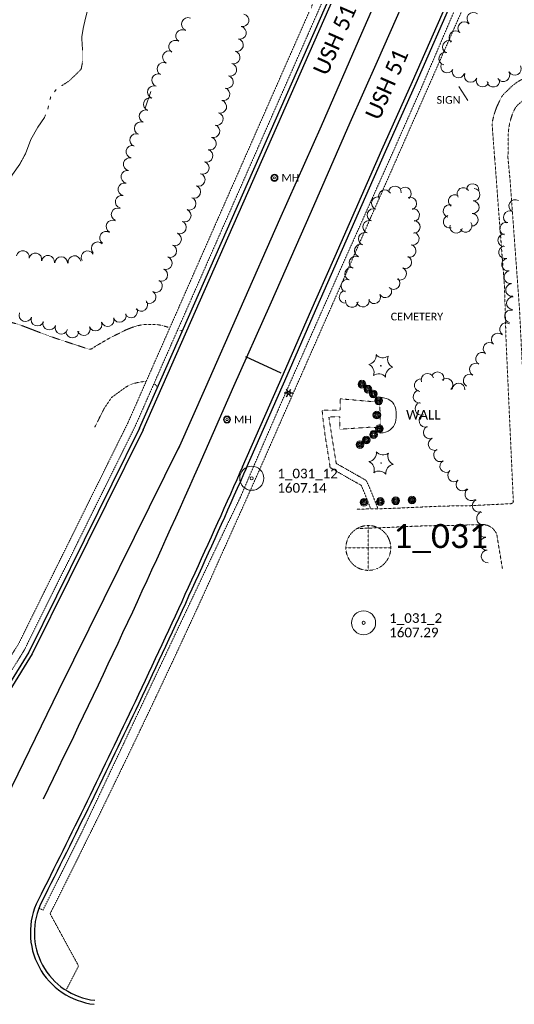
# Model space of a CAD drawing. Extents: x 386237 to 390135, y 96958 to 113752.
# Tile 3 of 116: x 387013 to 387322, y 96998 to 97612. Entities that reach past the tile are written whole.
import ezdxf
from ezdxf.enums import TextEntityAlignment as Align

# ---------------------------------------------------------------- set-up
doc = ezdxf.new("R2010")
doc.units = 0
doc.header["$MEASUREMENT"] = 0
for name, pattern in [('Wisdot3', [0.1875, 0.125, -0.0625]), ('Wisdot5', [0.1, 0.05, -0.05]), ('Wisdot6', [0.375, 0.125, -0.0625, 0.03125, -0.0625, 0.03125, -0.0625])]:
    doc.linetypes.add(name, pattern=pattern)
for name, color, linetype, lineweight in [('E_AREA', 51, 'Wisdot3', 18), ('E_DWY', 51, 'Wisdot3', 18), ('E_LAND_Vegetation', 81, 'Continuous', 18), ('E_LTG', 21, 'Continuous', 25), ('E_MAP_Limits', 81, 'Wisdot3', 18), ('E_MAP_PassPoints', 41, 'Continuous', 18), ('E_MISCPROP', 31, 'Continuous', 18), ('E_MISCPROP_Railing', 31, 'Continuous', 18), ('E_PATH_Sidewalk', 51, 'Wisdot5', 18), ('E_RDWY', 21, 'Continuous', 25), ('E_RDWY_C_and_G', 21, 'Continuous', 25), ('E_RDWY_Name', 21, 'Continuous', 18), ('E_RDWY_PavtEdge', 201, 'Continuous', 25), ('E_SGN', 21, 'Continuous', 18), ('E_UTL_MH', 31, 'Continuous', 18), ('E_WAL', 41, 'Continuous', 25), ('E_WTR', 131, 'Wisdot6', 18), ('E_WTR_Elevations', 131, 'Continuous', 18)]:
    doc.layers.add(name, color=color, linetype=linetype, lineweight=lineweight)
doc.styles.add('CalibriLight', font='calibril.ttf')

# ---------------------------------------------------------------- blocks, each defined once
blk = doc.blocks.new('PP_8')
at = {"layer": 'E_MAP_PassPoints', "lineweight": 0}
for radius in [7.5, 0.96]:
    blk.add_circle((0, 0), radius, dxfattribs=at)
blk = doc.blocks.new('PHOTOC')
at = {"layer": 'E_MAP_Limits', "lineweight": 0}
for p, q in [((0.12, 14.06), (0.06, -13.8)), ((-13.79, 0.03), (14.12, 0.01))]:
    blk.add_line(p, q, dxfattribs=at)
blk.add_circle((0.17, 0.03), 14, dxfattribs=at)
blk = doc.blocks.new('CEM')
at = {"color": 0, "linetype": 'ByBlock', "lineweight": -2, "transparency": 16777216, "style": 'CalibriLight'}
blk.add_text('CEMETERY', height=12, dxfattribs=at).set_placement((0, 0), align=Align.MIDDLE_CENTER)
blk = doc.blocks.new('LPOL')
at = {"color": 0, "linetype": 'ByBlock', "lineweight": -2, "transparency": 16777216}
for p, q in [((-4, 0), (-1.5, 0)), ((-0.75, 1.3), (-2, 3.46)), ((0.75, 1.3), (2, 3.46)), ((1.5, 0), (4, 0)), ((-2, -3.46), (-0.75, -1.3)), ((2, -3.46), (0.75, -1.3))]:
    blk.add_line(p, q, dxfattribs=at)
for radius in [1.5, 1.5, 1.5, 0.125]:
    blk.add_circle((0, 0), radius, dxfattribs=at)
blk = doc.blocks.new('MH')
at = {"color": 0, "linetype": 'ByBlock', "lineweight": -2, "transparency": 16777216}
for radius in [5, 4, 1.5]:
    blk.add_circle((0, 0), radius, dxfattribs=at)
at = {"color": 0, "linetype": 'ByBlock', "lineweight": -2, "transparency": 16777216, "style": 'CalibriLight'}
blk.add_text('MH', height=10.8, dxfattribs=at).set_placement((10, 0), align=Align.MIDDLE_LEFT)
blk = doc.blocks.new('CTRE')
at = {"color": 0, "linetype": 'ByBlock', "lineweight": -2, "transparency": 16777216}
blk.add_circle((0, 0), 0.223, dxfattribs=at)
for centre, start, end in [((-11.97, 8.96), 280.2067, 5.97162), ((1.81, 14.92), 220.21132, 305.97623), ((-13.83, -5.9), 340.21132, 65.97623), ((13.83, 5.89), 160.21133, 245.97624), ((-1.81, -14.93), 40.21133, 125.97624)]:
    blk.add_arc(centre, 7.87, start, end, dxfattribs=at)
at = {"color": 0, "linetype": 'ByBlock', "lineweight": -2, "transparency": 16777216, "extrusion": (0, 0, -1)}
blk.add_arc((-12.03, -9.04), 7.87, 354.07279, 79.74889, dxfattribs=at)
blk = doc.blocks.new('POLE')
at = {"color": 0, "linetype": 'ByBlock', "lineweight": -2, "transparency": 16777216}
for radius in [4.46, 3.35, 2.23, 1.12]:
    blk.add_circle((0, 0), radius, dxfattribs=at)
blk = doc.blocks.new('SIGN')
at = {"color": 0, "linetype": 'ByBlock', "lineweight": -2, "transparency": 16777216, "style": 'CalibriLight'}
blk.add_text('SIGN', height=12, dxfattribs=at).set_placement((0, 0), align=Align.MIDDLE_CENTER)

msp = doc.modelspace()

# ---------------------------------------------------------------- linework, layer by layer
at = {"layer": 'E_DWY', "flags": 128}
for points in [[(387309.74, 97525.71), (387308.07, 97547.55), (387309.34, 97552.83), (387310.85, 97557.31), (387313.96, 97563.86), (387315.46, 97565.82), (387320.83, 97570.93), (387322.52, 97572.23), (387323.88, 97573.24), (387326.41, 97574.7), (387328.13, 97575.49), (387328.92, 97575.97), (387330.01, 97576.61), (387331.81, 97577.61), (387333.51, 97578.44), (387335.21, 97579.16), (387337.93, 97580.15), (387340.18, 97581), (387342.53, 97581.58), (387344.75, 97581.88), (387346.81, 97582.04), (387350.48, 97582.09), (387352.44, 97582.1), (387354.68, 97582.22), (387356.89, 97582.48), (387358.56, 97582.59), (387360.75, 97582.54), (387364.35, 97582.61), (387366.67, 97582.85), (387368.24, 97582.99), (387383.4, 97583.33), (387406.22, 97583.4), (387429.79, 97583.13), (387446.63, 97584.84), (387458.38, 97585.76), (387469.34, 97586.27), (387476.16, 97586.55), (387480.37, 97586.67), (387483.18, 97586.81), (387486.16, 97587.12), (387488.67, 97587.44), (387489.73, 97587.58), (387491.46, 97587.98), (387493.55, 97588.45), (387495.6, 97589.01), (387498.27, 97590.04), (387503.12, 97591.84), (387506.7, 97593.1), (387509.48, 97594.15), (387512.41, 97595.22), (387514.97, 97595.99), (387516.68, 97596.7), (387518.75, 97597.73), (387521.21, 97599.26), (387523.44, 97600.5), (387525.06, 97601.26), (387525.7, 97601.61), (387526.8, 97602.14), (387529.43, 97603.06), (387531.46, 97602.37), (387533.66, 97600.8), (387535.04, 97599.75), (387535.82, 97598.74), (387536.62, 97596.46), (387536.48, 97595.19), (387535.93, 97592.69), (387535.71, 97590.74)], [(387433.27, 97507.88), (387432.33, 97535.76), (387431.32, 97547.1), (387430.04, 97554.42), (387428.06, 97558.68), (387426.43, 97560.76), (387425.07, 97562.38), (387423.54, 97563.94), (387422.06, 97565.13), (387419.79, 97566.62), (387418.27, 97567.34), (387415.39, 97568.4), (387412.45, 97568.95), (387409.57, 97569.45), (387406.51, 97569.62), (387403.55, 97569.62), (387400.44, 97569.42), (387397.06, 97569.32), (387393.39, 97569.27), (387389.14, 97569.21), (387384.28, 97569.14), (387379.99, 97569.07), (387375.48, 97568.86), (387372.06, 97568.6), (387368.77, 97568.5), (387364.96, 97568.5), (387362.4, 97568.57), (387359.71, 97568.68), (387356.71, 97568.77), (387354.06, 97568.92), (387351.29, 97569.09), (387349.91, 97569.11), (387347.81, 97569.04), (387345.47, 97568.81), (387343.09, 97568.53), (387340.29, 97568.08), (387337.67, 97567.34), (387334.78, 97566.3), (387332.27, 97565.09), (387330.53, 97564.16), (387328.56, 97562.74), (387324.43, 97559.17), (387323.45, 97558.14), (387322.75, 97557.16), (387322.25, 97556.35), (387321.24, 97554.4), (387320.28, 97551.71), (387319.54, 97549.22), (387318.99, 97546.91), (387318.59, 97544.63), (387318.34, 97542.56), (387318.17, 97541.33), (387318.04, 97525.65)], [(387309.74, 97525.71), (387315.91, 97444.57), (387316.82, 97412.46), (387321.4, 97311.27), (387321.15, 97310.9), (387320.81, 97310.53), (387320.41, 97310.25), (387320.08, 97310.12), (387292.12, 97308.73)], [(387318.04, 97525.65), (387319.27, 97512.9), (387325.26, 97431.05), (387331.23, 97311.53), (387331.4, 97311.03), (387331.65, 97310.78), (387331.97, 97310.74), (387332.36, 97310.73), (387332.89, 97310.68), (387364.88, 97312.63)], [(386970.12, 97390.54), (386977.58, 97405.11), (386979.52, 97409.37), (386984.79, 97416.6), (386985.97, 97416.82), (386986.98, 97416.68), (386988.55, 97416.2), (386990.35, 97415.59), (386992.61, 97414.85), (386994.47, 97414.2), (386996.45, 97413.33), (386997.76, 97412.75), (386998.55, 97412.54), (386998.98, 97412.91), (386999.74, 97414.39), (387000.94, 97416.98), (387001.87, 97419.41), (387002.82, 97421.67), (387003.43, 97422.97), (387003.92, 97423.76), (387004.55, 97423.96), (387006.32, 97423.76), (387008.36, 97423.09), (387010.13, 97422.59), (387011.46, 97422.25), (387012.59, 97421.92), (387032.45, 97414.35), (387055.81, 97406.67), (387056.79, 97406.45), (387058.01, 97406.71), (387059.03, 97407.43), (387061.5, 97408.98), (387069.46, 97413.56), (387079.25, 97418.45), (387083.08, 97420.01), (387086.19, 97421.03), (387089.06, 97421.63), (387090.28, 97421.9), (387094.38, 97421.96), (387098.42, 97421.98), (387101.83, 97421.33), (387104.52, 97420.57), (387105.88, 97420.22)], [(387112.83, 97418.32), (387114.73, 97417.89)], [(387091.99, 97386.33), (387090.84, 97386.33), (387088.94, 97386.14), (387086.2, 97385.55), (387084.46, 97385.13), (387082.51, 97384.52), (387081.28, 97383.91), (387079.39, 97382.87), (387079.06, 97382.63), (387070.44, 97376.35), (387065.86, 97369.54), (387059.95, 97357.8)], [(387099.29, 97382.9), (387097.27, 97384.84), (387097.15, 97384.9)], [(387223.61, 97306.67), (387243.76, 97307.08), (387260.36, 97307.84), (387275.74, 97308.53), (387285.03, 97308.74), (387292.12, 97308.73)], [(387224.36, 97294.61), (387243.17, 97295.29), (387260.94, 97296.11)], [(387260.94, 97296.11), (387273.69, 97296.42), (387284.32, 97296.45), (387291.54, 97296.71), (387293.7, 97296.94)], [(387293.68, 97296.94), (387302.06, 97296.99), (387304.03, 97296.82), (387305.54, 97296.55), (387307.09, 97295.63), (387308.19, 97294.94), (387309.12, 97293.99), (387310.62, 97292), (387311.13, 97290.83), (387311.33, 97289.02), (387314.59, 97269.58)]]:
    msp.add_lwpolyline(points, dxfattribs=at)
at = {"layer": 'E_LAND_Vegetation'}
msp.add_line((387094.91, 97567.35), (387091.46, 97557.01), dxfattribs=at)
for centre, radius, start, end in [((387152.19, 97611.73), 3.99, 258.48704, 78.47172), ((387296.48, 97612.68), 4.01, 49.38845, 229.37313), ((387118.15, 97609.47), 3.99, 66.77008, 246.75476), ((387290.79, 97606.79), 4.01, 44.57864, 224.56331), ((387114.58, 97601.96), 3.99, 56.76673, 236.75141), ((387150.56, 97603.95), 3.99, 257.7269, 77.71158), ((387285.28, 97601.1), 4.01, 46.99896, 226.98364), ((387110.21, 97595.29), 3.99, 56.76673, 236.75141), ((387148.74, 97596.29), 3.99, 255.11689, 75.10156), ((387281.16, 97595.05), 4.01, 63.97181, 243.95649), ((387106.36, 97588.63), 3.99, 63.99655, 243.98123), ((387146.69, 97588.58), 3.99, 255.11689, 75.10156), ((387278.91, 97587.85), 4.01, 75.96549, 255.95016), ((387102.86, 97581.46), 3.99, 63.99655, 243.98123), ((387144.61, 97580.91), 3.99, 254.48485, 74.46953), ((387280.08, 97582.91), 4.01, 152.96322, 332.94789), ((387099.66, 97574.42), 3.99, 70.29885, 250.28353), ((387287.13, 97579.86), 4.01, 161.76613, 341.75081), ((387294.8, 97577.06), 4.01, 157.70041, 337.68509), ((387315.17, 97577.53), 4.01, 211.73142, 31.7161), ((387322.3, 97581.46), 4.01, 208.30881, 28.29349), ((387142.47, 97573.23), 3.99, 254.32929, 74.31396), ((387302.16, 97574.2), 4.01, 160.92779, 340.91247), ((387308.95, 97574.1), 4.01, 188.87059, 8.85527), ((387096.97, 97566.91), 3.99, 70.29885, 250.28353), ((387140.32, 97565.56), 3.99, 254.32929, 74.31396), ((387094.45, 97559.39), 3.99, 71.55862, 251.54329), ((387138.28, 97557.81), 3.99, 255.40991, 75.39459), ((387091.69, 97551.79), 3.99, 68.13578, 248.12045), ((387136.21, 97550.16), 3.99, 254.13392, 74.1186), ((387088.72, 97544.39), 3.99, 68.13578, 248.12045), ((387085.89, 97537.01), 3.99, 70.23326, 250.21793), ((387134.03, 97542.49), 3.99, 254.13392, 74.1186), ((387131.88, 97534.8), 3.99, 254.50584, 74.49052), ((387083.47, 97529.75), 3.99, 78.68456, 258.66924), ((387129.71, 97527.17), 3.99, 253.38648, 73.37115), ((387081.91, 97521.94), 3.99, 78.68456, 258.66924), ((387127.38, 97519.62), 3.99, 251.31398, 71.29865), ((387080.34, 97514.12), 3.99, 78.68456, 258.66924), ((387078.57, 97506.28), 3.99, 76.89141, 256.87609), ((387124.84, 97512.13), 3.99, 249.55937, 69.54405), ((387122.06, 97504.69), 3.99, 248.72794, 68.71262), ((387241.21, 97501.96), 3.94, 27.63213, 207.61681), ((387247.47, 97504.38), 3.94, 356.90562, 176.89029), ((387253.63, 97503.63), 3.94, 309.28285, 129.26753), ((387290.15, 97503.44), 3.92, 33.37335, 213.35802), ((387296, 97505.86), 3.92, 355.89225, 175.87693), ((387296.64, 97502.94), 3.92, 265.69492, 85.6796), ((387076.77, 97498.51), 3.99, 76.94096, 256.92564), ((387119.16, 97497.3), 3.99, 247.60689, 67.59156), ((387236.73, 97497.65), 3.94, 70.14298, 250.12766), ((387257.07, 97497.44), 3.94, 290.21388, 110.19856), ((387284.76, 97499.01), 3.92, 55.68324, 235.66792), ((387296.05, 97495.12), 3.92, 265.69492, 85.6796), ((387322.59, 97495.82), 3.97, 59.49445, 239.47913), ((387074.28, 97490.62), 3.99, 67.91035, 247.89503), ((387116.12, 97489.93), 3.99, 247.60689, 67.59156), ((387234.06, 97490.24), 3.94, 70.14298, 250.12766), ((387258.84, 97490.18), 3.94, 279.83044, 99.81512), ((387281.53, 97492.74), 3.92, 74.84939, 254.83407), ((387319.26, 97488.88), 3.97, 65.73214, 245.71682), ((387071.08, 97483.05), 3.99, 61.0886, 241.07328), ((387113.11, 97482.54), 3.99, 247.91517, 67.89985), ((387231.38, 97482.83), 3.94, 70.14298, 250.12766), ((387259.23, 97482.8), 3.94, 267.55003, 87.53471), ((387281.59, 97486.1), 3.92, 104.93834, 284.92302), ((387291.57, 97483.45), 3.92, 214.30417, 34.28884), ((387295.46, 97487.3), 3.92, 265.69492, 85.6796), ((387316.91, 97481.68), 3.97, 75.03258, 255.01726), ((387067.02, 97476.01), 3.99, 56.82703, 236.8117), ((387228.7, 97475.42), 3.94, 70.14298, 250.12766), ((387285.7, 97482.84), 3.92, 165.1523, 345.13697), ((387061.83, 97469.44), 3.99, 45.26259, 225.24727), ((387110.11, 97475.15), 3.99, 247.91517, 67.89985), ((387258.62, 97475.42), 3.94, 255.12167, 75.10634), ((387315.76, 97474.46), 3.97, 90.25561, 270.24029), ((387015.08, 97464.05), 3.99, 349.07943, 169.06411), ((387055.46, 97463.86), 3.99, 30.21906, 210.20374), ((387107.11, 97467.76), 3.99, 247.91517, 67.89985), ((387226.03, 97468.02), 3.94, 70.14298, 250.12766), ((387256.6, 97467.8), 3.94, 255.12167, 75.10634), ((387316.29, 97467.04), 3.97, 102.66333, 282.648), ((387022.89, 97462.51), 3.99, 348.76708, 168.75176), ((387030.82, 97461.06), 3.99, 351.07008, 171.05475), ((387038.98, 97460.26), 3.99, 357.85302, 177.8377), ((387047.28, 97460.82), 3.99, 7.98405, 187.96872), ((387104.28, 97460.23), 3.99, 249.98042, 69.9651), ((387222.85, 97460.57), 3.94, 63.69959, 243.68426), ((387253.91, 97460.78), 3.94, 245.85754, 65.84222), ((387318.02, 97459.25), 3.97, 101.14151, 281.12619), ((387101.48, 97452.87), 3.99, 247.11994, 67.10462), ((387220.07, 97453.5), 3.94, 71.56454, 251.54921), ((387250.69, 97453.59), 3.94, 245.85754, 65.84222), ((387319.55, 97451.47), 3.97, 101.14151, 281.12619), ((387098.2, 97445.93), 3.99, 239.56263, 59.54731), ((387217.67, 97446.1), 3.94, 74.21648, 254.20116), ((387246.59, 97447.74), 3.94, 225.67588, 45.66056), ((387094.16, 97439.06), 3.99, 239.56263, 59.54731), ((387216.64, 97439.08), 3.94, 93.22153, 273.20621), ((387241.46, 97442.62), 3.94, 208.63005, 28.61472), ((387320.57, 97443.44), 3.97, 96.54914, 276.53381), ((387089, 97434.15), 3.99, 218.69285, 38.67753), ((387220.53, 97436.56), 3.94, 172.65438, 352.63906), ((387227.46, 97436.8), 3.94, 195.14167, 15.12634), ((387234.54, 97438.85), 3.94, 208.63005, 28.61472), ((387321.14, 97435.19), 3.97, 86.89924, 266.88392), ((387082.63, 97430.12), 3.99, 207.76709, 27.75177), ((387319.94, 97427.02), 3.97, 76.98453, 256.96921), ((387016.65, 97427.79), 3.99, 159.56721, 339.55189), ((387024.16, 97425.02), 3.99, 158.72518, 338.70986), ((387068, 97424.7), 3.99, 198.63983, 18.62451), ((387075.52, 97427.28), 3.99, 199.40207, 19.38675), ((387031.61, 97422.48), 3.99, 161.47893, 341.46361), ((387039.16, 97419.95), 3.99, 161.67952, 341.6642), ((387053.01, 97419.03), 3.99, 201.05729, 21.04197), ((387060.42, 97421.92), 3.99, 201.60829, 21.59297), ((387316.83, 97418.98), 3.97, 56.7395, 236.72418), ((387045.97, 97417.6), 3.99, 182.25118, 2.23586), ((387311.64, 97412.55), 3.97, 46.75687, 226.74154), ((387306.56, 97406.7), 3.97, 51.56981, 231.55448), ((387301.94, 97400.51), 3.97, 57.19312, 237.1778), ((387297.95, 97393.83), 3.97, 61.07816, 241.06284), ((387263.56, 97384.04), 3.97, 80.48909, 260.47377), ((387267.86, 97387.38), 3.97, 19.57482, 199.5595), ((387274.11, 97388.38), 3.97, 338.13684, 158.12151), ((387279.65, 97384.26), 3.97, 314.20185, 134.18652), ((387294.12, 97386.9), 3.97, 61.3574, 241.34208), ((387287.21, 97381.3), 3.97, 356.84612, 176.8308), ((387262.85, 97376.85), 3.97, 98.16122, 278.1459), ((387263.96, 97369.37), 3.97, 108.22008, 288.20476), ((387266.46, 97361.88), 3.97, 109.10647, 289.09115), ((387269.16, 97354.57), 3.97, 112.73743, 292.72211), ((387272.26, 97347.31), 3.97, 113.6464, 293.63107), ((387275.58, 97340.35), 3.97, 119.31487, 299.29954), ((387279.52, 97333.52), 3.97, 120.73402, 300.7187), ((387284.4, 97327.77), 3.97, 130.70511, 310.68978), ((387289.61, 97322.07), 3.97, 136.1752, 316.15987), ((387295.19, 97315.93), 3.97, 125.38346, 305.36814), ((387299.7, 97308.88), 3.97, 112.02333, 292.008), ((387302.41, 97301), 3.97, 99.99165, 279.97632), ((387303.88, 97293.07), 3.97, 96.12034, 276.10502), ((387304.63, 97285.14), 3.97, 95.12432, 275.10899), ((387305.34, 97277.24), 3.97, 95.12432, 275.10899)]:
    msp.add_arc(centre, radius, start, end, dxfattribs=at)
at = {"layer": 'E_MISCPROP_Railing', "flags": 128}
msp.add_lwpolyline([(387237.87, 97376.55), (387239.47, 97376.39), (387241.17, 97376), (387242.13, 97375.7), (387243.23, 97375.26), (387244.27, 97374.71), (387245.08, 97374.1), (387245.94, 97373.35), (387246.79, 97372.19), (387247.39, 97371.02), (387247.76, 97369.84), (387247.98, 97368.79), (387248.14, 97367.27), (387248.19, 97365.56), (387248.15, 97363.83), (387248.02, 97362.28), (387247.73, 97360.99), (387247.13, 97359.42), (387246.49, 97358.33), (387245.5, 97357.15), (387244.52, 97356.24), (387243.12, 97355.41), (387241.5, 97354.73), (387240.19, 97354.4), (387239.01, 97354.24), (387238.13, 97354.11), (387238, 97354.08)], dxfattribs=at)
at = {"layer": 'E_PATH_Sidewalk', "lineweight": 15}
msp.add_line((387240.43, 97710.12), (387085.26, 97358.55), dxfattribs=at)
at = {"layer": 'E_PATH_Sidewalk', "flags": 128}
for points in [[(387291.86, 97839.04), (387080.72, 97360.65), (387080.74, 97360.69), (387076.61, 97352.34)], [(387150.87, 97314.03), (387161.65, 97339.08), (387177.32, 97375.04), (387195.54, 97416.14), (387214.6, 97458.98), (387246.87, 97531.01), (387263.98, 97569.68), (387290.79, 97632.27), (387301.7, 97657.45), (387308.09, 97671.65)], [(387232.35, 97306.85), (387230.23, 97312.25), (387226.51, 97321.35), (387226.25, 97321.67), (387219.61, 97325.33), (387210.97, 97330.32), (387206.94, 97332.66), (387206.37, 97336.88), (387203.83, 97352.46), (387202.35, 97364.36), (387201.98, 97368.48), (387213.12, 97368.5), (387213.24, 97370.43), (387213.3, 97375.55), (387234.8, 97373.66), (387237.98, 97374.83), (387238.36, 97356.57), (387236.64, 97357.49), (387236.43, 97357.55), (387232.42, 97357.86), (387212.96, 97356.54), (387213.1, 97359.09), (387213.09, 97364.29), (387206.18, 97364.18), (387208.31, 97350.41), (387210.78, 97335.23), (387220.65, 97329.64), (387229.48, 97324.6), (387231.59, 97320.11), (387236.89, 97306.94)], [(387085.3, 97358.63), (387041.59, 97270.37), (387038.91, 97265), (387018.85, 97224.72), (387016.31, 97219.31), (386963.42, 97133.81), (386924.96, 97057.74), (386927.63, 97056.39)], [(387150.87, 97314.03), (387133.79, 97278.43), (387052.01, 97105.4), (387027.6, 97056.49), (387025.1, 97057.75)]]:
    msp.add_lwpolyline(points, dxfattribs=at)
for points in [[(387312.96, 97671.38), (387160.23, 97325.32), (387129.58, 97257.07, -0.009759), (387032.06, 97054.24), (387049.87, 97021.64), (387042.08, 97006.59)], [(387076.61, 97352.34), (387012.63, 97223.14), (386958.98, 97136.11), (386920.51, 97060.03, -0.209354), (386877.24, 97024.87), (386853.4, 97028.5), (386850.76, 97014.86)]]:
    msp.add_lwpolyline(points, format="xyb", dxfattribs=at)
at = {"layer": 'E_RDWY', "flags": 128}
for points in [[(387152.25, 97333.03), (387177.78, 97391.13), (387194.11, 97428.4), (387210.14, 97464.66), (387239.28, 97530.88), (387258.32, 97573.6), (387282.37, 97628.16), (387301.81, 97671.88)], [(387154.53, 97332.03), (387180.07, 97390.13), (387196.4, 97427.39), (387212.43, 97463.65), (387241.56, 97529.86), (387260.61, 97572.59), (387284.66, 97627.15), (387304.09, 97670.87)]]:
    msp.add_lwpolyline(points, dxfattribs=at)
at = {"layer": 'E_RDWY_C_and_G'}
for p, q in [((387090.24, 97356.21), (387301.27, 97834.35)), ((387154.14, 97401.92), (387176.21, 97391.82))]:
    msp.add_line(p, q, dxfattribs=at)
at = {"layer": 'E_RDWY_C_and_G', "lineweight": 25, "flags": 128}
msp.add_lwpolyline([(387087.96, 97357.22), (387298.94, 97835.25)], dxfattribs=at)
at = {"layer": 'E_RDWY_C_and_G', "flags": 128}
for points in [[(387088, 97357.32), (387018.74, 97217.54), (386966.02, 97132.3), (386927.62, 97056.36, -0.316375), (386848.63, 97015.01, -0.316375)], [(387090.24, 97356.21), (387020.93, 97216.32), (386968.2, 97131.08), (386929.85, 97055.22, -0.316408), (386848.31, 97012.53, -15.292508)], [(387152.25, 97333.03), (387150.62, 97329.56, -0.006839), (387085.14, 97186.52, -0.005983), (387024.55, 97062.67, 0.522035), (387059.65, 96997.7, 0.380961)], [(387154.51, 97331.97), (387152.9, 97328.53, -0.006838), (387087.4, 97185.45, -0.005983), (387026.78, 97061.54, 0.522035), (387059.93, 97000.18, 0.522035)]]:
    msp.add_lwpolyline(points, format="xyb", dxfattribs=at)
at = {"layer": 'E_RDWY_PavtEdge', "flags": 128}
for points in [[(387492.05, 98206.62), (387462.11, 98137.97), (387432.92, 98071.66), (387400.37, 97997.76), (387371.64, 97932.67), (387346.75, 97875.94), (387318.01, 97810.76), (387294.62, 97757.77), (387272.28, 97707.22), (387246.84, 97649.67), (387226.56, 97603.54), (387201.27, 97545.75), (387175.35, 97487.35), (387150.62, 97431.19), (387129.1, 97382.66), (387111.99, 97344.05)], [(387499.79, 98183.07), (387476.82, 98131.48), (387447.56, 98064.88), (387423.29, 98009.88), (387403.68, 97965.97), (387386.32, 97926.49), (387364.3, 97876.37), (387340.9, 97823.48), (387316.29, 97767.68), (387289.76, 97707.02), (387263.19, 97647.04), (387236.4, 97586.02), (387219.31, 97547.69), (387195.08, 97492.33), (387169.24, 97433.9), (387146.59, 97383.2)], [(387146.59, 97383.2), (387124.93, 97333.9)], [(387112.97, 97346.24), (387037.3, 97193.47), (387004.68, 97126.29), (386975.26, 97067.55), (386961.95, 97041.32)]]:
    msp.add_lwpolyline(points, dxfattribs=at)
msp.add_lwpolyline([(387124.93, 97333.99, -0.010026), (387027.73, 97125.81, -0.010026)], format="xyb", dxfattribs=at)
at = {"layer": 'E_SGN'}
msp.add_line((387293.04, 97561.78), (387287.28, 97570.34), dxfattribs=at)
at = {"layer": 'E_WTR'}
msp.add_line((387016.64, 97528.41), (387013.18, 97522.02), dxfattribs=at)
at = {"layer": 'E_WTR', "flags": 128}
for points in [[(387052.27, 97593.2), (387052.52, 97586.62), (387051.47, 97581.23), (387048.11, 97577.87), (387043.81, 97573.83), (387039.18, 97570.8)], [(387032.44, 97563.96), (387031.99, 97562.06)]]:
    msp.add_lwpolyline(points, dxfattribs=at)
at = {"layer": 'E_WTR_Elevations', "flags": 128}
for points in [[(387056.19, 97620.95), (387054.23, 97613.11), (387052.66, 97606.69), (387051.87, 97601.52), (387051.84, 97600.14), (387052.26, 97593.47), (387052.27, 97593.2)], [(387035.94, 97568.64), (387034.77, 97567.08)], [(387031.08, 97558.27), (387030.62, 97556.38)], [(387029.26, 97552.73), (387028.62, 97551.03), (387024.36, 97545.03), (387020.01, 97537.39), (387016.64, 97528.41), (387016.31, 97527.79)], [(387016.31, 97527.79), (387013.18, 97522.02), (387008.62, 97515.49), (387004.34, 97508.54), (387001.15, 97503.97)]]:
    msp.add_lwpolyline(points, dxfattribs=at)

# ---------------------------------------------------------------- block references
at = {"layer": 'E_AREA', "xscale": 0.3999999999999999, "yscale": 0.3999999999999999, "zscale": 0.3999999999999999}
msp.add_blockref('CEM', (387261.16, 97426.86), dxfattribs=at)
at = {"layer": 'E_LAND_Vegetation', "xscale": 0.7108526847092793, "yscale": 0.7108526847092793, "zscale": 0.7108526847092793}
for p in [(387238.63, 97396.14), (387238.79, 97335.51)]:
    msp.add_blockref('CTRE', p, dxfattribs=at)
at = {"layer": 'E_LTG', "xscale": 0.692840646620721, "yscale": 0.692840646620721, "zscale": 0.692840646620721}
msp.add_blockref('LPOL', (387181.11, 97379.2), dxfattribs=at)
at = {"layer": 'E_MAP_Limits', "lineweight": 0, "rotation": 359.9591788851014}
msp.add_blockref('PHOTOC', (387230.65, 97282.46), dxfattribs=at)
at = {"layer": 'E_MAP_PassPoints', "lineweight": 0, "rotation": 359.9591788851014}
for p in [(387158.01, 97325.95), (387227.88, 97235.77)]:
    msp.add_blockref('PP_8', p, dxfattribs=at)
at = {"layer": 'E_MISCPROP', "xscale": 0.5377037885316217, "yscale": 0.5377037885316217, "zscale": 0.5377037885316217}
for p in [(387226.85, 97384.68), (387230.56, 97381.54), (387233.99, 97378.49), (387237.27, 97374.29), (387236.14, 97365.38), (387237.71, 97356.89), (387229.54, 97349.8), (387234.08, 97353.25), (387225.55, 97346.93), (387238.28, 97311.46), (387247.96, 97311.89), (387258.04, 97312.38), (387228.11, 97310.96)]:
    msp.add_blockref('POLE', p, dxfattribs=at)
at = {"layer": 'E_SGN', "xscale": 0.3999999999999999, "yscale": 0.3999999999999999, "zscale": 0.3999999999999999}
msp.add_blockref('SIGN', (387280.88, 97562.07), dxfattribs=at)
at = {"layer": 'E_UTL_MH', "xscale": 0.4444444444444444, "yscale": 0.4444444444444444, "zscale": 0.4444444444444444}
for p in [(387172.16, 97513.46), (387142.53, 97362.58)]:
    msp.add_blockref('MH', p, dxfattribs=at)

# ---------------------------------------------------------------- texts
at = {"layer": 'E_MAP_Limits', "lineweight": 0, "style": 'CalibriLight'}
msp.add_text('1_031', height=15, rotation=359.95929, dxfattribs=at).set_placement((387246.48, 97282.42))
at = {"layer": 'E_MAP_PassPoints', "lineweight": 0, "style": 'CalibriLight'}
for s, p in [('1_031_12', (387174.01, 97325.94)), ('1607.14', (387174, 97316.94)), ('1_031_2', (387243.88, 97235.75)), ('1607.29', (387243.87, 97226.75))]:
    msp.add_text(s, height=6, rotation=359.95929, dxfattribs=at).set_placement(p)
at = {"layer": 'E_RDWY_Name', "style": 'CalibriLight'}
for rotation, p in [(66.1788, (387205.03, 97576.53)), (66.36249, (387237.63, 97548.7))]:
    msp.add_text('USH 51', height=10, rotation=rotation, dxfattribs=at).set_placement(p)
at = {"layer": 'E_WAL', "style": 'CalibriLight'}
msp.add_text('WALL', height=6, dxfattribs=at).set_placement((387265.2, 97365.61), align=Align.MIDDLE_CENTER)

doc.saveas('drawing.dxf')
